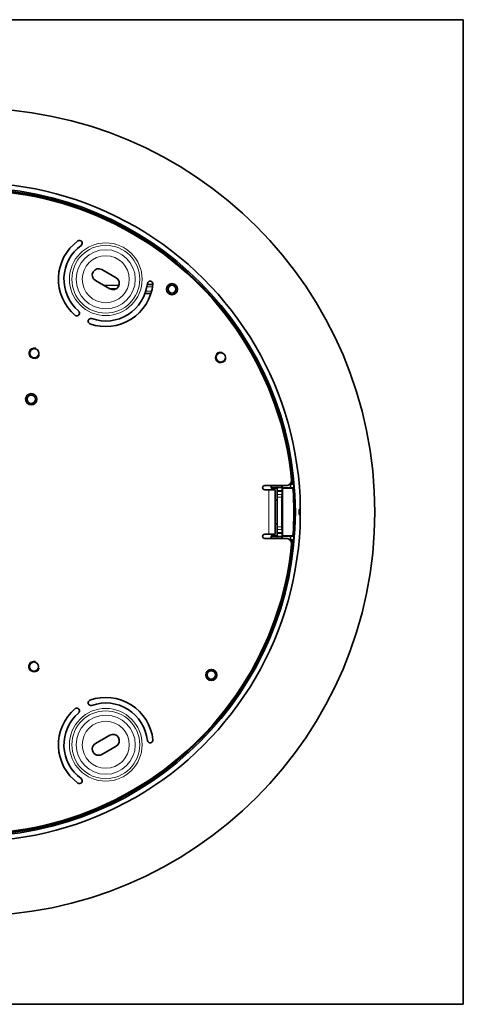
# Model space of a CAD drawing. Header units: millimetres. Extents: x 0 to 11890, y 0 to 8410.
# Tile 2 of 9: x 3526 to 3844, y 1434 to 2141. Entities that reach past the tile are written whole.
import ezdxf

# ---------------------------------------------------------------- set-up
doc = ezdxf.new("R2010")
doc.units = ezdxf.units.MM
doc.layers.add('1', color=7, linetype='Continuous', true_color=0xffffff)

msp = doc.modelspace()

# ---------------------------------------------------------------- linework, layer by layer
at = {"layer": '1', "color": 8, "linetype": 'Continuous', "lineweight": 35, "true_color": 0x808080}
for p, q in [((3843.83, 2140.62), (3136.83, 2140.62)), ((3843.83, 2140.62), (3843.83, 1433.62)), ((3136.83, 1433.62), (3843.83, 1433.62))]:
    msp.add_line(p, q, dxfattribs=at)
at = {"layer": '1', "color": 155, "linetype": 'Continuous', "lineweight": 35, "true_color": 0x4c7299}
for p, q in [((3584.39, 1961.17), (3594.78, 1955.17)), ((3590.28, 1947.37), (3579.89, 1953.37)), ((3596.8, 1949.84), (3585.84, 1949.93)), ((3590.06, 1947.5), (3594.92, 1947.46)), ((3594.92, 1947.46), (3590.06, 1947.5)), ((3617.09, 1950.47), (3621.11, 1950.44)), ((3619.76, 1944.05), (3615.55, 1944.09)), ((3716.66, 1806.12), (3701.43, 1806.12)), ((3701.43, 1803.12), (3704.23, 1803.12)), ((3704.23, 1803.12), (3708.83, 1803.12)), ((3705.97, 1806.12), (3705.97, 1804.27)), ((3706.32, 1804.61), (3705.97, 1804.27)), ((3705.97, 1804.27), (3710.33, 1804.27)), ((3708.83, 1803.12), (3708.83, 1771.12)), ((3710.32, 1804.64), (3713.72, 1804.64)), ((3710.33, 1802.46), (3710.33, 1804.46)), ((3713.72, 1804.64), (3713.72, 1806.12)), ((3713.72, 1804.64), (3713.77, 1804.58)), ((3713.77, 1804.58), (3713.77, 1806.12)), ((3719.8, 1804.55), (3713.77, 1804.58)), ((3714.09, 1804.26), (3713.9, 1804.46)), ((3714.09, 1804.26), (3721.64, 1804.26)), ((3714.09, 1769.99), (3714.09, 1804.26)), ((3719.28, 1807.1), (3719.8, 1807.1)), ((3721.4, 1807.38), (3719.57, 1807.38)), ((3719.8, 1807.1), (3719.8, 1804.55)), ((3722.13, 1807.1), (3719.8, 1807.1)), ((3719.8, 1804.55), (3722.34, 1804.55)), ((3710.33, 1802.46), (3710.33, 1801.79)), ((3710.33, 1799.79), (3710.33, 1801.79)), ((3710.33, 1799.67), (3710.33, 1799.79)), ((3710.33, 1797.67), (3710.33, 1799.67)), ((3710.33, 1797.67), (3710.33, 1776.58)), ((3713.76, 1776.58), (3713.76, 1797.67)), ((3713.77, 1799.67), (3713.9, 1799.79)), ((3713.91, 1801.79), (3713.91, 1802.46)), ((3708.83, 1795.62), (3710.33, 1795.62)), ((3710.33, 1778.62), (3708.83, 1778.62)), ((3710.33, 1774.58), (3710.33, 1776.58)), ((3710.33, 1774.58), (3710.33, 1774.46)), ((3713.77, 1774.58), (3713.9, 1774.46)), ((3701.43, 1771.12), (3704.23, 1771.12)), ((3701.43, 1768.12), (3716.66, 1768.12)), ((3704.23, 1771.12), (3708.83, 1771.12)), ((3710.33, 1769.98), (3705.97, 1769.98)), ((3706.32, 1769.64), (3705.97, 1769.98)), ((3705.97, 1769.98), (3705.97, 1768.12)), ((3713.72, 1769.61), (3710.32, 1769.61)), ((3710.33, 1772.46), (3710.33, 1774.46)), ((3710.33, 1772.46), (3710.33, 1771.79)), ((3710.33, 1769.79), (3710.33, 1771.79)), ((3713.72, 1769.61), (3713.77, 1769.67)), ((3713.72, 1768.12), (3713.72, 1769.61)), ((3713.77, 1769.67), (3719.8, 1769.7)), ((3713.77, 1768.12), (3713.77, 1769.67)), ((3714.09, 1769.99), (3713.9, 1769.79)), ((3713.91, 1771.79), (3713.91, 1772.46)), ((3721.64, 1769.99), (3714.09, 1769.99)), ((3722.34, 1769.7), (3719.8, 1769.7)), ((3719.8, 1769.7), (3719.8, 1767.15)), ((3719.8, 1767.15), (3719.28, 1767.15)), ((3719.57, 1766.87), (3721.4, 1766.87)), ((3719.8, 1767.15), (3722.13, 1767.15)), ((3579.89, 1620.88), (3590.28, 1626.88)), ((3594.78, 1619.08), (3584.39, 1613.08))]:
    msp.add_line(p, q, dxfattribs=at)
at = {"layer": '1', "color": 155, "linetype": 'Continuous', "lineweight": 18, "true_color": 0x4c7299}
for p, q in [((3616.08, 1945.68), (3620.22, 1945.65)), ((3620.9, 1948.84), (3616.84, 1948.87)), ((3704.23, 1803.12), (3704.23, 1771.12)), ((3706.32, 1804.61), (3706.32, 1806.12)), ((3710.32, 1806.12), (3710.32, 1804.64)), ((3710.33, 1804.46), (3713.9, 1804.46)), ((3713.91, 1802.46), (3710.33, 1802.46)), ((3710.33, 1801.79), (3713.91, 1801.79)), ((3713.9, 1799.79), (3710.33, 1799.79)), ((3710.33, 1799.67), (3713.77, 1799.67)), ((3713.76, 1797.67), (3710.33, 1797.67)), ((3726.6, 1787.19), (3726.32, 1787.19)), ((3726.6, 1787.06), (3726.32, 1787.06)), ((3726.89, 1787.19), (3726.6, 1787.19)), ((3726.89, 1787.06), (3726.6, 1787.06)), ((3710.33, 1776.58), (3713.76, 1776.58)), ((3713.77, 1774.58), (3710.33, 1774.58)), ((3706.32, 1768.12), (3706.32, 1769.64)), ((3710.32, 1769.61), (3710.32, 1768.12)), ((3710.33, 1774.46), (3713.9, 1774.46)), ((3713.91, 1772.46), (3710.33, 1772.46)), ((3710.33, 1771.79), (3713.91, 1771.79)), ((3713.9, 1769.79), (3710.33, 1769.79))]:
    msp.add_line(p, q, dxfattribs=at)
at = {"layer": '1', "color": 155, "linetype": 'Continuous', "lineweight": 35, "true_color": 0x4c7299}
for centre, radius in [((3490.33, 1787.12), 290), ((3490.33, 1787.12), 233), ((3634.83, 1947.12), 4), ((3634.83, 1947.12), 2.8), ((3536.03, 1901.12), 3.3), ((3669.83, 1898.12), 3.3), ((3533.83, 1868.12), 4), ((3533.83, 1868.12), 3), ((3535.83, 1676.12), 3.3), ((3663.03, 1670.12), 4), ((3663.03, 1670.12), 3)]:
    msp.add_circle(centre, radius, dxfattribs=at)
at = {"layer": '1', "color": 155, "linetype": 'Continuous', "lineweight": 18, "true_color": 0x4c7299}
for centre, radius in [((3587.33, 1954.27), 26.08), ((3587.33, 1954.27), 24.35), ((3587.33, 1954.27), 21.18), ((3587.33, 1954.27), 16.85), ((3587.33, 1619.98), 26.08), ((3587.33, 1619.98), 24.35), ((3587.33, 1619.98), 21.18), ((3587.33, 1619.98), 16.85)]:
    msp.add_circle(centre, radius, dxfattribs=at)
at = {"layer": '1', "color": 155, "linetype": 'Continuous', "lineweight": 35, "true_color": 0x4c7299}
for centre, radius, start, end in [((3490.33, 1787.12), 236.6, 0.66529, 119.33472), ((3490.33, 1787.12), 231.95, 5.01024, 114.98976), ((3490.83, 1787.12), 231, 5.81528, 114.18472), ((3587.33, 1954.27), 34, 126, 229.5), ((3568.52, 1980.16), 2, 306, 126), ((3587.33, 1954.27), 30, 126, 229.5), ((3582.14, 1957.27), 4.5, 60, 240), ((3592.53, 1951.27), 4.5, 240, 60), ((3619.16, 1950.92), 2, 354, 174), ((3587.33, 1954.27), 34, 250.5, 354), ((3587.33, 1954.27), 30, 250.5, 354), ((3566.55, 1929.93), 2, 229.5, 49.5), ((3576.65, 1924.1), 2, 70.5, 250.5), ((3716.66, 1810.12), 4, 270, 5.81528), ((3701.43, 1804.53), 1.6, 90, 176.41668), ((3701.43, 1804.72), 1.6, 183.58332, 270), ((3490.33, 1787.12), 231.94, 355.76238, 4.23762), ((3490.33, 1787.12), 232.66, 4.2956, 4.92478), ((3490.33, 1787.12), 235.86, 359.60355, 0.39645), ((3490.33, 1787.12), 236.6, 240.66529, 359.33472), ((3490.33, 1787.12), 236.56, 359.98334, 0.01666), ((3701.43, 1769.53), 1.6, 90, 176.41668), ((3701.43, 1769.72), 1.6, 183.58332, 270), ((3716.66, 1764.12), 4, 354.18472, 90), ((3490.33, 1787.12), 232.66, 355.07522, 355.7044), ((3490.33, 1787.12), 231.95, 245.01024, 354.98976), ((3490.83, 1787.12), 231, 245.81528, 354.18472), ((3576.65, 1650.15), 2, 109.5, 289.5), ((3587.33, 1619.98), 34, 6, 109.5), ((3587.33, 1619.98), 30, 6, 109.5), ((3587.33, 1619.98), 34, 130.5, 234), ((3587.33, 1619.98), 30, 130.5, 234), ((3566.55, 1644.32), 2, 310.5, 130.5), ((3592.53, 1622.98), 4.5, 300, 120), ((3582.14, 1616.98), 4.5, 120, 300), ((3619.16, 1623.33), 2, 186, 6), ((3568.52, 1594.09), 2, 234, 54)]:
    msp.add_arc(centre, radius, start, end, dxfattribs=at)
at = {"layer": '1', "color": 155, "linetype": 'Continuous', "lineweight": 13, "true_color": 0x4c7299}
for centre in [(3536.03, 1901.12), (3669.83, 1898.12), (3535.83, 1676.12)]:
    msp.add_arc(centre, 4, 75, 345, dxfattribs=at)
at = {"layer": '1', "color": 155, "linetype": 'Continuous', "lineweight": 18, "true_color": 0x4c7299}
for radius in [235.99, 236.27]:
    msp.add_arc((3490.33, 1787.12), radius, 359.98334, 0.01666, dxfattribs=at)
at = {"layer": '1', "color": 155, "linetype": 'Continuous', "lineweight": 35, "true_color": 0x4c7299}
for points, weights in [([(3710.32, 1804.64), (3706.34, 1804.64), (3706.32, 1804.61)], [0.999999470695, 0.708190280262, 0.997841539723]), ([(3713.91, 1802.46), (3713.91, 1804.45), (3713.9, 1804.46)], [1, 0.708190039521, 0.99784149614]), ([(3713.77, 1799.67), (3713.76, 1799.66), (3713.76, 1797.67)], [0.997841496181, 0.7081900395, 1]), ([(3713.9, 1799.79), (3713.91, 1799.8), (3713.91, 1801.79)], [0.997841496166, 0.708190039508, 1]), ([(3713.76, 1776.58), (3713.76, 1774.59), (3713.77, 1774.58)], [1, 0.708190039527, 0.997841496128]), ([(3706.32, 1769.64), (3706.34, 1769.61), (3710.32, 1769.61)], [0.997841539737, 0.708190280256, 0.999999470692]), ([(3713.91, 1772.46), (3713.91, 1774.45), (3713.9, 1774.46)], [1, 0.708190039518, 0.997841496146]), ([(3713.9, 1769.79), (3713.91, 1769.8), (3713.91, 1771.79)], [0.997841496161, 0.70819003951, 1])]:
    msp.add_rational_spline(points, weights, degree=2, dxfattribs=at)
for points, degree in [([(3721.4, 1807.38), (3721.64, 1807.29), (3721.89, 1807.19), (3722.13, 1807.1)], 3), ([(3722.34, 1804.55), (3722.1, 1804.46), (3721.87, 1804.36), (3721.64, 1804.26)], 3), ([(3726.88, 1789.65), (3726.89, 1789.69), (3726.9, 1789.73)], 2), ([(3726.9, 1784.52), (3726.89, 1784.56), (3726.88, 1784.6)], 2), ([(3721.64, 1769.99), (3721.87, 1769.89), (3722.1, 1769.79), (3722.34, 1769.7)], 3), ([(3722.13, 1767.15), (3721.89, 1767.06), (3721.64, 1766.96), (3721.4, 1766.87)], 3)]:
    msp.add_open_spline(points, degree=degree, dxfattribs=at)
for points, knots in [([(3726.19, 1788.76), (3726.19, 1788.82), (3726.19, 1788.87), (3726.21, 1788.94), (3726.22, 1788.96), (3726.23, 1788.99), (3726.24, 1789), (3726.25, 1789.04), (3726.27, 1789.07), (3726.3, 1789.11), (3726.32, 1789.14), (3726.36, 1789.18), (3726.38, 1789.2), (3726.42, 1789.24), (3726.45, 1789.26), (3726.5, 1789.29), (3726.52, 1789.3), (3726.55, 1789.31)], [0, 0, 0, 0, 0.25, 0.25, 0.3125, 0.3125, 0.375, 0.375, 0.5, 0.5, 0.625, 0.625, 0.75, 0.75, 0.875, 0.875, 1, 1, 1, 1]), ([(3726.55, 1789.31), (3726.58, 1789.32), (3726.6, 1789.34), (3726.64, 1789.36), (3726.65, 1789.37), (3726.68, 1789.39), (3726.69, 1789.4), (3726.75, 1789.44), (3726.79, 1789.49), (3726.83, 1789.55), (3726.83, 1789.56), (3726.85, 1789.59), (3726.85, 1789.6), (3726.87, 1789.64), (3726.88, 1789.67), (3726.9, 1789.73), (3726.91, 1789.75), (3726.91, 1789.81), (3726.92, 1789.84), (3726.92, 1789.87)], [0, 0, 0, 0, 0.125, 0.125, 0.1875, 0.1875, 0.25, 0.25, 0.5, 0.5, 0.5625, 0.5625, 0.625, 0.625, 0.75, 0.75, 0.875, 0.875, 1, 1, 1, 1]), ([(3726.89, 1789.41), (3726.89, 1789.42), (3726.89, 1789.51), (3726.89, 1789.59), (3726.89, 1789.63)], [0, 0, 0, 0, 0.112876, 1, 1, 1, 1]), ([(3726.89, 1789.42), (3726.89, 1789.36), (3726.89, 1789.24), (3726.89, 1789.09), (3726.89, 1788.97), (3726.89, 1788.93), (3726.89, 1788.86), (3726.89, 1788.84), (3726.89, 1788.8), (3726.89, 1788.69), (3726.89, 1788.48), (3726.89, 1788.28), (3726.89, 1788.12), (3726.89, 1788.07), (3726.89, 1787.96), (3726.89, 1787.91), (3726.89, 1787.75), (3726.89, 1787.64), (3726.89, 1787.42), (3726.89, 1787.31), (3726.89, 1787.19)], [0, 0, 0, 0, 0.125, 0.25, 0.25, 0.3125, 0.3125, 0.34375, 0.34375, 0.375, 0.5, 0.625, 0.625, 0.6875, 0.6875, 0.75, 0.75, 0.875, 0.875, 1, 1, 1, 1]), ([(3726.55, 1784.94), (3726.5, 1784.96), (3726.45, 1784.99), (3726.39, 1785.04), (3726.38, 1785.05), (3726.36, 1785.07), (3726.35, 1785.08), (3726.32, 1785.11), (3726.3, 1785.14), (3726.27, 1785.18), (3726.25, 1785.21), (3726.23, 1785.26), (3726.22, 1785.29), (3726.2, 1785.35), (3726.2, 1785.38), (3726.19, 1785.43), (3726.19, 1785.46), (3726.19, 1785.49)], [0, 0, 0, 0, 0.25, 0.25, 0.3125, 0.3125, 0.375, 0.375, 0.5, 0.5, 0.625, 0.625, 0.75, 0.75, 0.875, 0.875, 1, 1, 1, 1]), ([(3726.92, 1784.38), (3726.92, 1784.44), (3726.91, 1784.5), (3726.89, 1784.57), (3726.88, 1784.58), (3726.87, 1784.61), (3726.87, 1784.62), (3726.85, 1784.66), (3726.83, 1784.69), (3726.8, 1784.74), (3726.78, 1784.76), (3726.74, 1784.81), (3726.72, 1784.83), (3726.69, 1784.85), (3726.68, 1784.86), (3726.65, 1784.88), (3726.64, 1784.89), (3726.6, 1784.91), (3726.58, 1784.93), (3726.55, 1784.94)], [0, 0, 0, 0, 0.25, 0.25, 0.3125, 0.3125, 0.375, 0.375, 0.5, 0.5, 0.625, 0.625, 0.75, 0.75, 0.8125, 0.8125, 0.875, 0.875, 1, 1, 1, 1]), ([(3726.89, 1787.06), (3726.89, 1787), (3726.89, 1786.94), (3726.89, 1786.83), (3726.89, 1786.78), (3726.89, 1786.61), (3726.89, 1786.5), (3726.89, 1786.34), (3726.89, 1786.29), (3726.89, 1786.18), (3726.89, 1786.13), (3726.89, 1785.97), (3726.89, 1785.77), (3726.89, 1785.59), (3726.89, 1785.48), (3726.89, 1785.45), (3726.89, 1785.41), (3726.89, 1785.39), (3726.89, 1785.32), (3726.89, 1785.28), (3726.89, 1785.16), (3726.89, 1785.01), (3726.89, 1784.88), (3726.89, 1784.83)], [0, 0, 0, 0, 0.0625, 0.0625, 0.125, 0.125, 0.25, 0.25, 0.3125, 0.3125, 0.375, 0.375, 0.5, 0.625, 0.625, 0.65625, 0.65625, 0.6875, 0.6875, 0.75, 0.75, 0.875, 1, 1, 1, 1]), ([(3726.89, 1784.54), (3726.89, 1784.56), (3726.89, 1784.64), (3726.89, 1784.78), (3726.89, 1784.86)], [0, 0, 0, 0, 0.539599, 1, 1, 1, 1])]:
    msp.add_open_spline(points, degree=3, knots=knots, dxfattribs=at)
at = {"layer": '1', "color": 155, "linetype": 'Continuous', "lineweight": 18, "true_color": 0x4c7299}
for points in [[(3726.26, 1788.73), (3726.23, 1788.74), (3726.21, 1788.75), (3726.19, 1788.76)], [(3726.55, 1789.31), (3726.56, 1789.3), (3726.57, 1789.28), (3726.58, 1789.26)], [(3726.19, 1785.49), (3726.21, 1785.5), (3726.23, 1785.51), (3726.26, 1785.52)], [(3726.58, 1784.99), (3726.57, 1784.97), (3726.56, 1784.95), (3726.55, 1784.94)]]:
    msp.add_open_spline(points, degree=3, dxfattribs=at)
for points, weights, knots in [([(3726.58, 1789.26), (3726.37, 1789.15), (3726.29, 1788.93), (3726.26, 1788.83), (3726.26, 1788.73)], [0.853770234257, 0.859188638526, 1, 0.934104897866, 0.897859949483], [3.957213, 3.957213, 3.957213, 4.712389, 4.712389, 5.065787, 5.065787, 5.065787]), ([(3726.59, 1788.97), (3726.89, 1789.12), (3726.89, 1789.41), (3726.89, 1789.42), (3726.89, 1789.42)], [0.868440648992, 0.806860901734, 1, 0.996523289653, 0.993129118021], [5.247374, 5.247374, 5.247374, 6.283185, 6.283185, 6.301831, 6.301831, 6.301831]), ([(3726.26, 1785.52), (3726.26, 1785.42), (3726.29, 1785.32), (3726.37, 1785.1), (3726.58, 1784.99)], [0.897859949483, 0.934104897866, 1, 0.859188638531, 0.853770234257], [1.217399, 1.217399, 1.217399, 1.570796, 1.570796, 2.325972, 2.325972, 2.325972]), ([(3726.89, 1784.83), (3726.89, 1784.83), (3726.89, 1784.84), (3726.89, 1785.13), (3726.59, 1785.28)], [0.993129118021, 0.996523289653, 1, 0.806860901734, 0.868440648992], [6.26454, 6.26454, 6.26454, 6.283185, 6.283185, 7.318997, 7.318997, 7.318997])]:
    msp.add_rational_spline(points, weights, degree=2, knots=knots, dxfattribs=at)
for points, knots in [([(3726.29, 1788.52), (3726.28, 1788.55), (3726.28, 1788.58), (3726.28, 1788.62), (3726.28, 1788.63), (3726.27, 1788.65), (3726.27, 1788.66), (3726.27, 1788.69), (3726.27, 1788.7), (3726.26, 1788.72), (3726.26, 1788.73), (3726.26, 1788.73)], [0, 0, 0, 0, 0.25, 0.25, 0.375, 0.375, 0.5, 0.5, 0.75, 0.75, 1, 1, 1, 1]), ([(3726.58, 1789.26), (3726.58, 1789.26), (3726.58, 1789.25), (3726.58, 1789.23), (3726.58, 1789.22), (3726.58, 1789.2), (3726.58, 1789.18), (3726.58, 1789.16), (3726.58, 1789.13), (3726.59, 1789.11), (3726.59, 1789.06), (3726.59, 1789.02), (3726.59, 1788.97)], [0, 0, 0, 0, 0.25, 0.25, 0.375, 0.375, 0.5, 0.625, 0.625, 0.75, 0.75, 1, 1, 1, 1]), ([(3726.59, 1788.97), (3726.59, 1788.93), (3726.59, 1788.82), (3726.59, 1788.71), (3726.59, 1788.61), (3726.6, 1788.58), (3726.6, 1788.51), (3726.6, 1788.47), (3726.6, 1788.37), (3726.6, 1788.29), (3726.6, 1788.18), (3726.6, 1788.14), (3726.6, 1788.06), (3726.6, 1788.02), (3726.6, 1787.89), (3726.6, 1787.72), (3726.6, 1787.55), (3726.6, 1787.37), (3726.6, 1787.28), (3726.6, 1787.19)], [0, 0, 0, 0, 0.125, 0.25, 0.25, 0.3125, 0.3125, 0.375, 0.375, 0.5, 0.5, 0.5625, 0.5625, 0.625, 0.625, 0.75, 0.875, 0.875, 1, 1, 1, 1]), ([(3726.26, 1785.52), (3726.26, 1785.52), (3726.26, 1785.53), (3726.27, 1785.55), (3726.27, 1785.56), (3726.27, 1785.59), (3726.28, 1785.62), (3726.28, 1785.67), (3726.28, 1785.7), (3726.29, 1785.73)], [0, 0, 0, 0, 0.25, 0.25, 0.5, 0.5, 0.75, 0.75, 1, 1, 1, 1]), ([(3726.32, 1787.19), (3726.32, 1787.26), (3726.32, 1787.39), (3726.32, 1787.53), (3726.31, 1787.65), (3726.31, 1787.72), (3726.31, 1787.84), (3726.31, 1787.9), (3726.31, 1788.02), (3726.31, 1788.07), (3726.3, 1788.15), (3726.3, 1788.18), (3726.3, 1788.23), (3726.3, 1788.25), (3726.3, 1788.33), (3726.29, 1788.41), (3726.29, 1788.49), (3726.29, 1788.52)], [0, 0, 0, 0, 0.125, 0.25, 0.25, 0.375, 0.375, 0.5, 0.5, 0.625, 0.625, 0.6875, 0.6875, 0.75, 0.75, 0.875, 1, 1, 1, 1]), ([(3726.29, 1785.73), (3726.29, 1785.76), (3726.29, 1785.84), (3726.3, 1785.92), (3726.3, 1786), (3726.3, 1786.02), (3726.3, 1786.07), (3726.3, 1786.1), (3726.31, 1786.18), (3726.31, 1786.23), (3726.31, 1786.32), (3726.31, 1786.35), (3726.31, 1786.41), (3726.31, 1786.44), (3726.31, 1786.53), (3726.32, 1786.66), (3726.32, 1786.79), (3726.32, 1786.92), (3726.32, 1786.99), (3726.32, 1787.06)], [0, 0, 0, 0, 0.125, 0.25, 0.25, 0.3125, 0.3125, 0.375, 0.375, 0.5, 0.5, 0.5625, 0.5625, 0.625, 0.625, 0.75, 0.875, 0.875, 1, 1, 1, 1]), ([(3726.59, 1785.28), (3726.59, 1785.23), (3726.59, 1785.19), (3726.59, 1785.14), (3726.58, 1785.12), (3726.58, 1785.09), (3726.58, 1785.08), (3726.58, 1785.04), (3726.58, 1785.03), (3726.58, 1785), (3726.58, 1784.99), (3726.58, 1784.99)], [0, 0, 0, 0, 0.25, 0.25, 0.375, 0.375, 0.5, 0.5, 0.75, 0.75, 1, 1, 1, 1]), ([(3726.6, 1787.06), (3726.6, 1786.97), (3726.6, 1786.79), (3726.6, 1786.61), (3726.6, 1786.48), (3726.6, 1786.44), (3726.6, 1786.36), (3726.6, 1786.31), (3726.6, 1786.19), (3726.6, 1786.11), (3726.6, 1786), (3726.6, 1785.96), (3726.6, 1785.88), (3726.6, 1785.85), (3726.6, 1785.74), (3726.59, 1785.6), (3726.59, 1785.49), (3726.59, 1785.38), (3726.59, 1785.32), (3726.59, 1785.28)], [0, 0, 0, 0, 0.125, 0.25, 0.25, 0.3125, 0.3125, 0.375, 0.375, 0.5, 0.5, 0.5625, 0.5625, 0.625, 0.625, 0.75, 0.875, 0.875, 1, 1, 1, 1])]:
    msp.add_open_spline(points, degree=3, knots=knots, dxfattribs=at)
for points, weights in [([(3726.59, 1788.97), (3726.29, 1788.82), (3726.29, 1788.52)], [0.876298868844, 0.801445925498, 0.972926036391]), ([(3726.58, 1789.26), (3726.82, 1789.39), (3726.88, 1789.65)], [0.854465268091, 0.842000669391, 0.999916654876]), ([(3726.29, 1785.73), (3726.29, 1785.43), (3726.59, 1785.28)], [0.972926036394, 0.801445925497, 0.876298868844]), ([(3726.88, 1784.6), (3726.82, 1784.86), (3726.58, 1784.99)], [0.999874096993, 0.842002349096, 0.854465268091])]:
    msp.add_rational_spline(points, weights, degree=2, dxfattribs=at)

doc.saveas('drawing.dxf')
